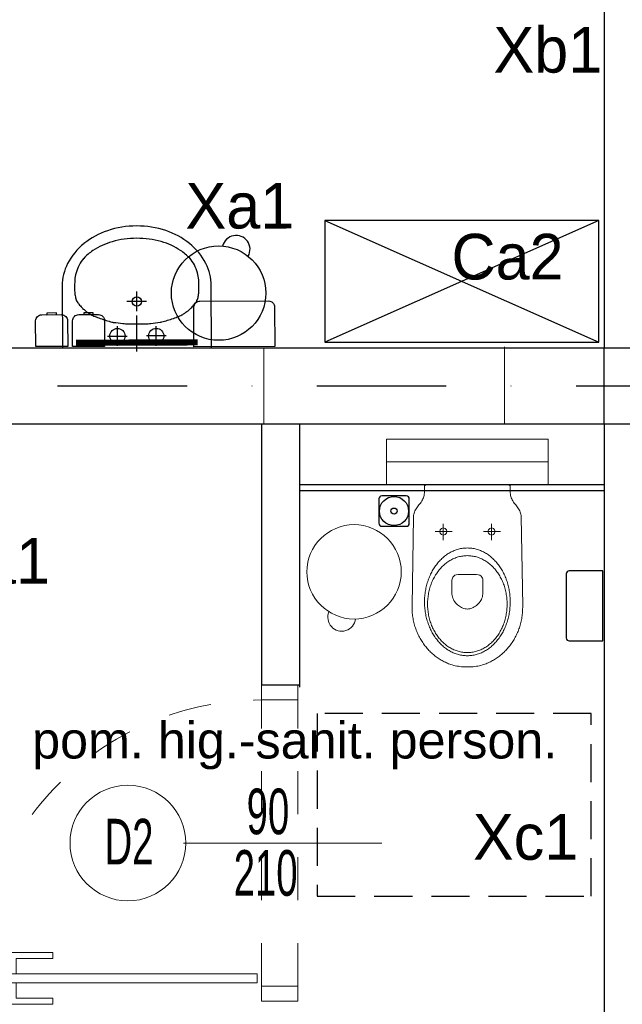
# Model space of a CAD drawing. Header units: millimetres. Extents: x 14495 to 271441, y -21035 to 2232.
# Tile 67 of 227: x 85602 to 85800, y -5982 to -5658. Entities that reach past the tile are written whole.
import ezdxf
from ezdxf.enums import TextEntityAlignment as Align

# ---------------------------------------------------------------- set-up
doc = ezdxf.new("R2010")
doc.units = ezdxf.units.MM
for name, pattern in [('0921-X-AR-20-00-FA$0$DASHED2', [0.375, 0.25, -0.125]), ('DASHDOT', [1, 0.5, -0.25, 0, -0.25]), ('DASHED', [28.222222, 14.111111, -14.111111])]:
    doc.linetypes.add(name, pattern=pattern)
for name, color, linetype in [('-- TECH  SYMBOLE', 1, 'Continuous'), ('-- TECH WYPOSAŻENIE', 2, 'Continuous'), ('-TECH SANITARNA', 1, 'Continuous'), ('_A_widok', 1, 'Continuous'), ('_urządzenia_sanit', 1, 'Continuous'), ('A-POW-NR', 1, 'Continuous'), ('A_cieńsza', 8, 'Continuous'), ('A_L_PRZEK', 3, 'Continuous'), ('A_OSIE', 252, 'DASHDOT'), ('A_PROJEKTOWANE', 3, 'Continuous'), ('A_SC_DZIAlOWE', 4, 'Continuous'), ('TECH Meble', 1, 'Continuous'), ('TECH Sprzęt', 1, 'Continuous'), ('TECH Wyp.drobne', 1, 'Continuous')]:
    doc.layers.add(name, color=color, linetype=linetype)
for name, color, linetype, lineweight in [('03', 2, 'Continuous', 13), ('A_ARMATURA', 2, 'Continuous', 5), ('A_Stolarka_drzwi', 1, 'Continuous', 9), ('A_WYPOSAŻENIE PROJ.', 183, 'Continuous', 5), ('M_drzwi', 1, 'Continuous', 5)]:
    doc.layers.add(name, color=color, linetype=linetype, lineweight=lineweight)
doc.layers.add('A-POW', color=2, linetype='Continuous', plot=False)
doc.styles.add('arial-tab', font='arial.ttf')
doc.styles.add('ARIAL1_2', font='arial.ttf', dxfattribs={"width": 1.2})
doc.styles.add('arialce', font='ARIALN.TTF')
doc.styles.add('cent', font='swissel.ttf')
doc.styles.add('cg', font='GOTHIC.TTF')
doc.styles.add('ROMANS', font='romans', dxfattribs={"width": 0.6})
doc.styles.add('switz721ltexbt', font='swissel.ttf')

# ---------------------------------------------------------------- blocks, each defined once
blk = doc.blocks.new('DRZWI Z OSCIEZNICA NIEOKALAJACA 90')
at = {"linetype": 'DASHED'}
for p, q in [((-12, 5), (-12, 99)), ((0, 5), (0, 99))]:
    blk.add_line(p, q, dxfattribs=at)
at = {"ltscale": 0.05}
blk.add_line((-39.5, 52), (25.59, 52), dxfattribs=at)
for points in [[(-12, 99), (-12, 104), (0, 104), (0, 99)], [(93.91, 9.01), (1.43, 9.01), (1.43, 6.01), (93.91, 6.01)], [(-12, 0), (-12, 5), (0, 5), (0, 0)]]:
    blk.add_lwpolyline(points, close=True)
for points in [[(82.48, 9.01), (82.48, 16.01), (68.48, 16.01), (68.48, 14.01), (80.48, 14.01), (80.48, 9.01)], [(82.48, 6.01), (82.48, -0.99), (68.48, -0.99), (68.48, 1.01), (80.48, 1.01), (80.48, 6.01)]]:
    blk.add_lwpolyline(points)
at = {"linetype": 'DASHED'}
blk.add_arc((0, 5), 94, 2.4475, 90, dxfattribs=at)
blk = doc.blocks.new('SSCVCFDSS')
blk.add_line((0, 50.02), (0, 0))
blk.add_circle((0, -19), 19)
at = {"style": 'ROMANS', "text_generation_flag": 4, "width": 0.6}
blk.add_attdef('FD1-8', text='', height=13, rotation=270, dxfattribs=at).set_placement((6.15, 55.19), align=Align.RIGHT)
for tag, p in [('200', (8.16, 25.47)), ('90', (-8.71, 25.47))]:
    blk.add_attdef(tag, text='', height=13, rotation=270, dxfattribs=at).set_placement(p, align=Align.MIDDLE)
blk.add_attdef('AL6C', text='', height=13, dxfattribs=at).set_placement((-0.56, -18.64), align=Align.MIDDLE)
blk = doc.blocks.new('WC_Z GEBER.')
at = {"ltscale": 7}
for p, q in [((-26.5, 0), (-26.5, 15)), ((26.5, 15), (-26.5, 15)), ((26.5, 15), (26.5, 0)), ((-26.5, 7.5), (26.5, 7.5)), ((26.5, 0), (-26.5, 0))]:
    blk.add_line(p, q, dxfattribs=at)
for points in [[(0, -59.84), (0.48, -59.84), (0.97, -59.82), (1.46, -59.79), (1.96, -59.75), (2.46, -59.7), (2.96, -59.63), (3.46, -59.54), (3.96, -59.44), (4.46, -59.33), (4.95, -59.19), (5.43, -59.04), (5.79, -58.91), (6.15, -58.77), (6.51, -58.62), (6.87, -58.47), (7.22, -58.31), (7.57, -58.14), (7.91, -57.96), (8.26, -57.77), (8.59, -57.58), (8.93, -57.38), (9.26, -57.17), (9.59, -56.95), (9.91, -56.73), (10.23, -56.5), (10.54, -56.26), (10.85, -56.01), (11.16, -55.76), (11.46, -55.5), (11.76, -55.23), (12.05, -54.96), (12.33, -54.68), (12.61, -54.39), (12.89, -54.1), (13.16, -53.79), (13.42, -53.49), (13.68, -53.17), (13.94, -52.85), (14.18, -52.53), (14.42, -52.2), (14.66, -51.86), (14.89, -51.51), (15.11, -51.16), (15.32, -50.81), (15.53, -50.45), (15.73, -50.08), (15.92, -49.71), (16.11, -49.33), (16.29, -48.94), (16.46, -48.55), (16.63, -48.16), (16.79, -47.76), (16.93, -47.36), (17.08, -46.95), (17.21, -46.53), (17.33, -46.11), (17.45, -45.69), (17.56, -45.26), (17.66, -44.83), (17.75, -44.39), (17.83, -43.95), (17.91, -43.5), (17.97, -43.05), (18.03, -42.59), (18.07, -42.13), (18.11, -41.67), (18.13, -41.2), (18.15, -40.73), (18.16, -40.26), (18.16, -39.78), (18.16, -39.78), (17.68, -10.5), (17.65, -10.09), (17.59, -9.7), (17.48, -9.32), (17.35, -8.95), (17.19, -8.6), (17.01, -8.26), (16.8, -7.92), (16.58, -7.59), (16.35, -7.27), (16.12, -6.95), (15.88, -6.62), (15.63, -6.3), (15.4, -5.98), (15.17, -5.65), (14.95, -5.31), (14.75, -4.96), (14.57, -4.61), (14.41, -4.24), (14.28, -3.86), (14.19, -3.46), (14.13, -3.04), (14.1, -2.61), (14.1, -2.61), (14.1, -0.69), (14.03, -0.3), (13.78, -0.08), (13.27, 0), (0, 0), (-13.27, 0), (-13.78, -0.08), (-14.03, -0.3), (-14.1, -0.69), (-14.1, -2.61), (-14.13, -3.04), (-14.19, -3.46), (-14.28, -3.86), (-14.41, -4.24), (-14.57, -4.61), (-14.75, -4.96), (-14.95, -5.31), (-15.17, -5.65), (-15.4, -5.98), (-15.63, -6.3), (-15.88, -6.62), (-16.12, -6.95), (-16.35, -7.27), (-16.58, -7.59), (-16.8, -7.92), (-17.01, -8.26), (-17.19, -8.6), (-17.35, -8.95), (-17.48, -9.32), (-17.59, -9.7), (-17.65, -10.09), (-17.68, -10.5), (-17.68, -10.5), (-18.16, -39.78), (-18.16, -40.26), (-18.15, -40.73), (-18.14, -41.2), (-18.11, -41.67), (-18.07, -42.13), (-18.03, -42.59), (-17.97, -43.05), (-17.91, -43.5), (-17.83, -43.95), (-17.75, -44.39), (-17.66, -44.83), (-17.56, -45.26), (-17.45, -45.69), (-17.33, -46.11), (-17.21, -46.53), (-17.08, -46.95), (-16.93, -47.36), (-16.79, -47.76), (-16.63, -48.16), (-16.46, -48.55), (-16.29, -48.94), (-16.11, -49.33), (-15.92, -49.71), (-15.73, -50.08), (-15.53, -50.45), (-15.32, -50.81), (-15.11, -51.16), (-14.89, -51.51), (-14.66, -51.86), (-14.42, -52.2), (-14.18, -52.53), (-13.94, -52.85), (-13.68, -53.17), (-13.42, -53.49), (-13.16, -53.79), (-12.89, -54.1), (-12.61, -54.39), (-12.33, -54.68), (-12.05, -54.96), (-11.76, -55.23), (-11.46, -55.5), (-11.16, -55.76), (-10.85, -56.01), (-10.54, -56.26), (-10.23, -56.5), (-9.91, -56.73), (-9.59, -56.95), (-9.26, -57.17), (-8.93, -57.38), (-8.59, -57.58), (-8.26, -57.77), (-7.91, -57.96), (-7.57, -58.14), (-7.22, -58.31), (-6.87, -58.47), (-6.51, -58.62), (-6.15, -58.77), (-5.79, -58.91), (-5.43, -59.04), (-5.43, -59.04), (-4.95, -59.19), (-4.46, -59.33), (-3.96, -59.44), (-3.46, -59.54), (-2.96, -59.63), (-2.46, -59.7), (-1.96, -59.75), (-1.46, -59.79), (-0.97, -59.82), (-0.48, -59.84), (0, -59.84), (0, -59.84)], [(-7.94, -12.77), (-7.94, -18.21)], [(7.92, -12.77), (7.92, -18.21)], [(-5.28, -15.34), (-10.85, -15.34)], [(-7.94, -14.17), (-8.53, -14.33), (-8.95, -14.75), (-9.11, -15.34), (-8.95, -15.93), (-8.53, -16.36), (-7.94, -16.52), (-7.35, -16.36), (-6.92, -15.93), (-6.76, -15.34), (-6.92, -14.75), (-7.35, -14.33), (-7.94, -14.17)], [(10.58, -15.34), (5, -15.34)], [(7.92, -14.17), (7.32, -14.33), (6.9, -14.75), (6.74, -15.34), (6.9, -15.93), (7.32, -16.36), (7.92, -16.52), (8.51, -16.36), (8.93, -15.93), (9.09, -15.34), (8.93, -14.75), (8.51, -14.33), (7.92, -14.17)], [(0, -20.76), (0.37, -20.77), (0.74, -20.79), (1.11, -20.82), (1.48, -20.86), (1.84, -20.91), (2.2, -20.98), (2.56, -21.06), (2.92, -21.15), (3.27, -21.25), (3.62, -21.36), (3.96, -21.48), (4.3, -21.61), (4.64, -21.75), (4.97, -21.91), (5.3, -22.07), (5.63, -22.24), (5.95, -22.43), (6.27, -22.62), (6.58, -22.82), (6.89, -23.04), (7.19, -23.26), (7.49, -23.49), (7.78, -23.73), (8.07, -23.98), (8.35, -24.24), (8.63, -24.5), (8.9, -24.78), (9.17, -25.06), (9.43, -25.35), (9.69, -25.65), (9.94, -25.96), (10.18, -26.27), (10.42, -26.59), (10.65, -26.92), (10.87, -27.26), (11.09, -27.6), (11.3, -27.95), (11.51, -28.3), (11.71, -28.67), (11.9, -29.04), (12.08, -29.41), (12.26, -29.79), (12.43, -30.18), (12.59, -30.57), (12.74, -30.97), (12.89, -31.38), (13.02, -31.79), (13.15, -32.2), (13.28, -32.62), (13.39, -33.05), (13.5, -33.47), (13.59, -33.91), (13.68, -34.35), (13.76, -34.79), (13.83, -35.23), (13.89, -35.68), (13.94, -36.14), (13.99, -36.6), (14.02, -37.06), (14.05, -37.52), (14.06, -37.99), (14.06, -38.46), (14.06, -38.46), (14.06, -38.93), (14.05, -39.4), (14.02, -39.86), (13.99, -40.32), (13.94, -40.78), (13.89, -41.23), (13.83, -41.68), (13.76, -42.13), (13.68, -42.57), (13.59, -43.01), (13.5, -43.44), (13.39, -43.87), (13.28, -44.3), (13.15, -44.72), (13.02, -45.13), (12.89, -45.54), (12.74, -45.94), (12.59, -46.34), (12.43, -46.74), (12.26, -47.12), (12.08, -47.5), (11.9, -47.88), (11.71, -48.25), (11.51, -48.61), (11.3, -48.97), (11.09, -49.32), (10.87, -49.66), (10.65, -50), (10.42, -50.33), (10.18, -50.65), (9.94, -50.96), (9.69, -51.27), (9.43, -51.57), (9.17, -51.86), (8.9, -52.14), (8.63, -52.41), (8.35, -52.68), (8.07, -52.94), (7.78, -53.19), (7.49, -53.43), (7.19, -53.66), (6.89, -53.88), (6.58, -54.09), (6.27, -54.29), (5.95, -54.49), (5.63, -54.67), (5.3, -54.85), (4.97, -55.01), (4.64, -55.16), (4.3, -55.31), (3.96, -55.44), (3.62, -55.56), (3.27, -55.67), (2.92, -55.77), (2.56, -55.86), (2.2, -55.94), (1.84, -56), (1.48, -56.06), (1.11, -56.1), (0.74, -56.13), (0.37, -56.15), (0, -56.15), (0, -56.15), (-0.37, -56.15), (-0.75, -56.13), (-1.11, -56.1), (-1.48, -56.06), (-1.84, -56), (-2.2, -55.94), (-2.56, -55.86), (-2.92, -55.77), (-3.27, -55.67), (-3.62, -55.56), (-3.96, -55.44), (-4.3, -55.31), (-4.64, -55.16), (-4.97, -55.01), (-5.3, -54.85), (-5.63, -54.67), (-5.95, -54.49), (-6.27, -54.29), (-6.58, -54.09), (-6.89, -53.88), (-7.19, -53.66), (-7.49, -53.43), (-7.78, -53.19), (-8.07, -52.94), (-8.35, -52.68), (-8.63, -52.41), (-8.9, -52.14), (-9.17, -51.86), (-9.43, -51.57), (-9.69, -51.27), (-9.94, -50.96), (-10.18, -50.65), (-10.42, -50.33), (-10.65, -50), (-10.87, -49.66), (-11.09, -49.32), (-11.3, -48.97), (-11.51, -48.61), (-11.71, -48.25), (-11.9, -47.88), (-12.08, -47.5), (-12.26, -47.12), (-12.43, -46.74), (-12.59, -46.34), (-12.74, -45.94), (-12.89, -45.54), (-13.02, -45.13), (-13.15, -44.72), (-13.28, -44.3), (-13.39, -43.87), (-13.5, -43.44), (-13.59, -43.01), (-13.68, -42.57), (-13.76, -42.13), (-13.83, -41.68), (-13.89, -41.23), (-13.94, -40.78), (-13.99, -40.32), (-14.02, -39.86), (-14.05, -39.4), (-14.06, -38.93), (-14.06, -38.46), (-14.06, -38.46), (-14.06, -37.99), (-14.05, -37.52), (-14.02, -37.06), (-13.99, -36.6), (-13.94, -36.14), (-13.89, -35.68), (-13.83, -35.23), (-13.76, -34.79), (-13.68, -34.35), (-13.59, -33.91), (-13.5, -33.47), (-13.39, -33.05), (-13.28, -32.62), (-13.15, -32.2), (-13.02, -31.79), (-12.89, -31.38), (-12.74, -30.97), (-12.59, -30.57), (-12.43, -30.18), (-12.26, -29.79), (-12.08, -29.41), (-11.9, -29.04), (-11.71, -28.67), (-11.51, -28.3), (-11.3, -27.95), (-11.09, -27.6), (-10.87, -27.26), (-10.65, -26.92), (-10.42, -26.59), (-10.18, -26.27), (-9.94, -25.96), (-9.69, -25.65), (-9.43, -25.35), (-9.17, -25.06), (-8.9, -24.78), (-8.63, -24.5), (-8.35, -24.24), (-8.07, -23.98), (-7.78, -23.73), (-7.49, -23.49), (-7.19, -23.26), (-6.89, -23.04), (-6.58, -22.82), (-6.27, -22.62), (-5.95, -22.43), (-5.63, -22.24), (-5.3, -22.07), (-4.97, -21.91), (-4.64, -21.75), (-4.3, -21.61), (-3.96, -21.48), (-3.62, -21.36), (-3.27, -21.25), (-2.92, -21.15), (-2.56, -21.06), (-2.2, -20.98), (-1.84, -20.91), (-1.48, -20.86), (-1.11, -20.82), (-0.75, -20.79), (-0.37, -20.77), (0, -20.76), (0, -20.76)], [(0, -23.28), (0.38, -23.29), (0.77, -23.31), (1.14, -23.34), (1.52, -23.39), (1.89, -23.45), (2.26, -23.52), (2.63, -23.6), (2.99, -23.7), (3.35, -23.81), (3.7, -23.93), (4.05, -24.06), (4.4, -24.21), (4.74, -24.37), (5.08, -24.53), (5.41, -24.71), (5.73, -24.9), (6.06, -25.1), (6.37, -25.31), (6.69, -25.53), (6.99, -25.76), (7.29, -26), (7.59, -26.25), (7.88, -26.51), (8.16, -26.78), (8.44, -27.06), (8.71, -27.35), (8.97, -27.65), (9.23, -27.95), (9.48, -28.26), (9.72, -28.58), (9.96, -28.91), (10.18, -29.25), (10.41, -29.6), (10.62, -29.95), (10.82, -30.31), (11.02, -30.67), (11.21, -31.05), (11.39, -31.43), (11.56, -31.81), (11.73, -32.21), (11.88, -32.61), (12.03, -33.01), (12.17, -33.42), (12.3, -33.84), (12.42, -34.26), (12.52, -34.69), (12.62, -35.12), (12.71, -35.55), (12.79, -36), (12.86, -36.44), (12.92, -36.89), (12.97, -37.34), (13.01, -37.8), (13.04, -38.26), (13.05, -38.73), (13.06, -39.2), (13.06, -39.2), (13.05, -39.66), (13.04, -40.13), (13.01, -40.59), (12.97, -41.05), (12.92, -41.5), (12.86, -41.95), (12.79, -42.4), (12.71, -42.84), (12.62, -43.27), (12.52, -43.71), (12.42, -44.13), (12.3, -44.55), (12.17, -44.97), (12.03, -45.38), (11.88, -45.79), (11.73, -46.19), (11.56, -46.58), (11.39, -46.97), (11.21, -47.35), (11.02, -47.72), (10.82, -48.09), (10.62, -48.44), (10.41, -48.8), (10.18, -49.14), (9.96, -49.48), (9.72, -49.81), (9.48, -50.13), (9.23, -50.44), (8.97, -50.75), (8.71, -51.04), (8.44, -51.33), (8.16, -51.61), (7.88, -51.88), (7.59, -52.14), (7.29, -52.39), (6.99, -52.63), (6.69, -52.86), (6.37, -53.08), (6.06, -53.29), (5.73, -53.49), (5.41, -53.68), (5.08, -53.86), (4.74, -54.03), (4.4, -54.18), (4.05, -54.33), (3.7, -54.46), (3.35, -54.58), (2.99, -54.69), (2.63, -54.79), (2.26, -54.87), (1.89, -54.95), (1.52, -55.01), (1.14, -55.05), (0.77, -55.09), (0.38, -55.11), (0, -55.11), (0, -55.11), (-0.38, -55.11), (-0.77, -55.09), (-1.14, -55.05), (-1.52, -55.01), (-1.89, -54.95), (-2.26, -54.87), (-2.63, -54.79), (-2.99, -54.69), (-3.35, -54.58), (-3.7, -54.46), (-4.05, -54.33), (-4.4, -54.18), (-4.74, -54.03), (-5.08, -53.86), (-5.41, -53.68), (-5.74, -53.49), (-6.06, -53.29), (-6.37, -53.08), (-6.69, -52.86), (-6.99, -52.63), (-7.29, -52.39), (-7.59, -52.14), (-7.88, -51.88), (-8.16, -51.61), (-8.44, -51.33), (-8.71, -51.04), (-8.97, -50.75), (-9.23, -50.44), (-9.48, -50.13), (-9.72, -49.81), (-9.96, -49.48), (-10.19, -49.14), (-10.41, -48.8), (-10.62, -48.44), (-10.82, -48.09), (-11.02, -47.72), (-11.21, -47.35), (-11.39, -46.97), (-11.57, -46.58), (-11.73, -46.19), (-11.88, -45.79), (-12.03, -45.38), (-12.17, -44.97), (-12.3, -44.55), (-12.42, -44.13), (-12.52, -43.71), (-12.62, -43.27), (-12.71, -42.84), (-12.79, -42.4), (-12.86, -41.95), (-12.92, -41.5), (-12.97, -41.05), (-13.01, -40.59), (-13.04, -40.13), (-13.05, -39.66), (-13.06, -39.2), (-13.06, -39.2), (-13.05, -38.73), (-13.04, -38.26), (-13.01, -37.8), (-12.97, -37.34), (-12.92, -36.89), (-12.86, -36.44), (-12.79, -36), (-12.71, -35.55), (-12.62, -35.12), (-12.52, -34.69), (-12.42, -34.26), (-12.3, -33.84), (-12.17, -33.42), (-12.03, -33.01), (-11.88, -32.61), (-11.73, -32.21), (-11.57, -31.81), (-11.39, -31.43), (-11.21, -31.05), (-11.02, -30.67), (-10.82, -30.31), (-10.62, -29.95), (-10.41, -29.6), (-10.19, -29.25), (-9.96, -28.91), (-9.72, -28.58), (-9.48, -28.26), (-9.23, -27.95), (-8.97, -27.65), (-8.71, -27.35), (-8.44, -27.06), (-8.16, -26.78), (-7.88, -26.51), (-7.59, -26.25), (-7.29, -26), (-6.99, -25.76), (-6.69, -25.53), (-6.37, -25.31), (-6.06, -25.1), (-5.74, -24.9), (-5.41, -24.71), (-5.08, -24.53), (-4.74, -24.37), (-4.4, -24.21), (-4.05, -24.06), (-3.7, -23.93), (-3.35, -23.81), (-2.99, -23.7), (-2.63, -23.6), (-2.26, -23.52), (-1.89, -23.45), (-1.52, -23.39), (-1.14, -23.34), (-0.77, -23.31), (-0.38, -23.29), (0, -23.28), (0, -23.28)], [(0.23, -29.47), (2.99, -29.47), (3.62, -29.53), (4.11, -29.71), (4.48, -29.97), (4.75, -30.3), (4.93, -30.65), (5.04, -31.02), (5.09, -31.38), (5.1, -31.69), (5.11, -35.54), (5.09, -35.98), (5.02, -36.41), (4.92, -36.84), (4.77, -37.25), (4.6, -37.65), (4.39, -38.03), (4.15, -38.4), (3.89, -38.75), (3.6, -39.07), (3.29, -39.38), (2.96, -39.66), (2.62, -39.91), (2.26, -40.14), (1.9, -40.34), (1.52, -40.5), (1.14, -40.63), (0.76, -40.73), (0.38, -40.79), (0, -40.81), (0, -40.81), (-0.38, -40.79), (-0.76, -40.73), (-1.14, -40.63), (-1.52, -40.5), (-1.89, -40.33), (-2.26, -40.14), (-2.62, -39.91), (-2.96, -39.65), (-3.29, -39.37), (-3.6, -39.07), (-3.89, -38.74), (-4.15, -38.39), (-4.39, -38.02), (-4.6, -37.63), (-4.77, -37.23), (-4.92, -36.82), (-5.02, -36.39), (-5.09, -35.95), (-5.11, -35.51), (-5.11, -31.67), (-5.1, -31.36), (-5.05, -31.01), (-4.94, -30.65), (-4.76, -30.29), (-4.49, -29.97), (-4.12, -29.71), (-3.63, -29.53), (-2.99, -29.47), (0.23, -29.47)]]:
    blk.add_lwpolyline(points, dxfattribs=at)
blk = doc.blocks.new('POW')
at = {"const_width": 5}
blk.add_lwpolyline([(125.32, 0), (0, 0)], dxfattribs=at)
at = {"style": 'switz721ltexbt'}
blk.add_attdef('001', (-1.78, 12.35), '', height=41.18, dxfattribs=at)
blk = doc.blocks.new('umywalka')
at = {"layer": '_urządzenia_sanit', "color": 2, "linetype": 'Continuous'}
for p, q in [((331482.45, 871398.51), (331462.04, 871398.51)), ((331462.04, 871398.51), (331462.04, 871349.58)), ((331465.93, 871383.65), (331465.93, 871377.19)), ((331462.7, 871380.42), (331469.16, 871380.42)), ((331477.27, 871370.82), (331477.27, 871377.27)), ((331460.8, 871374.04), (331472.71, 871374.04)), ((331474.04, 871374.04), (331480.5, 871374.04)), ((331465.93, 871364.44), (331465.93, 871370.9)), ((331462.7, 871367.67), (331469.16, 871367.67)), ((331462.04, 871349.58), (331482.45, 871349.58))]:
    blk.add_line(p, q, dxfattribs=at)
for centre, radius in [((331465.93, 871380.42), 2.5), ((331477.27, 871374.04), 1.5), ((331465.93, 871367.67), 2.5)]:
    blk.add_circle(centre, radius, dxfattribs=at)
for centre, radius, start, end in [((331482.45, 871382.64), 15.87, 62.6911, 90), ((331480.31, 871378.49), 20.54, 38.7372, 62.6911), ((331486.24, 871380.79), 15.71, 130.0998, 135.4467), ((331483.15, 871384.46), 10.92, 123.1945, 130.0998), ((331479.37, 871390.23), 4.02, 111.7985, 123.1945), ((331479.17, 871390.73), 3.48, 101.2008, 111.7985), ((331482.2, 871375.47), 19.04, 96.6753, 101.2008), ((331481.63, 871380.31), 14.16, 90.0044, 96.6753), ((331481.63, 871356.57), 37.9, 85.928, 90.0044), ((331483.49, 871382.66), 11.75, 74.208, 85.928), ((331482.48, 871379.1), 15.45, 63.9928, 74.208), ((331485.42, 871385.12), 8.75, 46.1924, 63.9928), ((331481.83, 871384.1), 10.15, 148.384, 156.6022), ((331485.96, 871381.56), 14.99, 141.6243, 148.384), ((331483.43, 871383.56), 11.77, 135.4467, 141.6243), ((331478.68, 871378.1), 18.48, 33.9688, 46.1924), ((331476.95, 871375.8), 24.84, 18.3811, 38.7372), ((331513.86, 871371.05), 44.74, 159.7511, 162.3793), ((331501.13, 871375.75), 31.17, 156.6022, 159.7511), ((331476.09, 871376.35), 21.61, 24.7806, 33.9688), ((331540.18, 871362.69), 72.36, 162.3793, 163.9666), ((331475.72, 871376.18), 22.01, 15.6775, 24.7806), ((331471.67, 871374.04), 30.41, 0, 18.3811), ((331844.52, 871337.47), 376.71, 173.2621, 173.7185), ((331473.33, 871381.32), 2.94, 168.0964, 173.2621), ((331480.91, 871379.72), 10.69, 163.9666, 168.0964), ((331468.42, 871374.13), 29.6, 7.7962, 15.6775), ((331531.1, 871374.44), 61.22, 177.7403, 180.3698), ((331496.08, 871375.82), 26.18, 173.7185, 177.7403), ((331467.78, 871374.04), 30.24, 0, 7.7962), ((331531.1, 871373.65), 61.22, 179.6302, 182.2597), ((331467.78, 871374.04), 30.24, 352.2038, 0), ((331471.67, 871374.04), 30.41, 341.6189, 0), ((331496.08, 871372.27), 26.18, 182.2597, 186.2815), ((331468.42, 871373.96), 29.6, 344.3225, 352.2038), ((331844.52, 871410.62), 376.71, 186.2815, 186.7379), ((331473.33, 871366.77), 2.94, 186.7379, 191.9036), ((331480.91, 871368.37), 10.69, 191.9036, 196.0334), ((331540.18, 871385.4), 72.36, 196.0334, 197.6207), ((331513.86, 871377.04), 44.74, 197.6207, 200.2489), ((331475.72, 871371.91), 22.01, 335.2194, 344.3225), ((331476.95, 871372.29), 24.84, 321.2628, 341.6189), ((331501.13, 871372.34), 31.17, 200.2489, 203.3978), ((331476.09, 871371.74), 21.61, 326.0312, 335.2194), ((331481.83, 871363.99), 10.15, 203.3978, 211.616), ((331485.96, 871366.53), 14.99, 211.616, 218.3757), ((331483.43, 871364.53), 11.77, 218.3757, 224.5533), ((331478.68, 871369.99), 18.48, 313.8076, 326.0312), ((331486.24, 871367.3), 15.71, 224.5533, 229.9002), ((331483.15, 871363.63), 10.92, 229.9002, 236.8055), ((331479.37, 871357.86), 4.02, 236.8055, 248.2015), ((331479.17, 871357.36), 3.48, 248.2015, 258.7992), ((331482.2, 871372.62), 19.04, 258.7992, 263.3247), ((331481.63, 871367.78), 14.16, 263.3247, 269.9956), ((331481.63, 871391.52), 37.9, 269.9956, 274.072), ((331483.49, 871365.43), 11.75, 274.072, 285.792), ((331482.48, 871368.99), 15.45, 285.792, 296.0072), ((331485.42, 871362.97), 8.75, 296.0072, 313.8076), ((331480.31, 871369.6), 20.54, 297.3089, 321.2628), ((331482.45, 871365.45), 15.87, 270, 297.3089)]:
    blk.add_arc(centre, radius, start, end, dxfattribs=at)

msp = doc.modelspace()

# ---------------------------------------------------------------- linework, layer by layer
at = {"layer": '-- TECH WYPOSAŻENIE', "color": 1}
for p, q in [((85792.21, -5724.04), (85702.21, -5764.04)), ((85702.21, -5724.04), (85792.21, -5764.04))]:
    msp.add_line(p, q, dxfattribs=at)
at = {"layer": '-TECH SANITARNA', "color": 1}
for points in [[(85729.92, -5823.5), (85729.92, -5815.5, 0.414214), (85728.92, -5814.5), (85720.92, -5814.5, 0.414214), (85719.92, -5815.5), (85719.92, -5823.5, 0.414214), (85720.92, -5824.5), (85728.92, -5824.5, 0.414214)], [(85781.44, -5840.15), (85781.44, -5861.15, 0.414214), (85782.44, -5862.15), (85793.44, -5862.15), (85793.44, -5839.15), (85782.44, -5839.15, 0.414214)]]:
    msp.add_lwpolyline(points, format="xyb", close=True, dxfattribs=at)
for radius in [4.78, 1]:
    msp.add_circle((85724.92, -5819.5), radius, dxfattribs=at)
at = {"layer": '03', "color": 1}
msp.add_circle((85711.81, -5839.46), 15.5, dxfattribs=at)
msp.add_arc((85707.75, -5854.42), 4.56, 156.3466, 353.253, dxfattribs=at)
at = {"layer": '_A_widok'}
for p, q in [((85793.87, -5810.87), (85693.87, -5810.87)), ((85793.87, -5812.87), (85693.87, -5812.87))]:
    msp.add_line(p, q, dxfattribs=at)
at = {"layer": 'A_cieńsza', "linetype": 'Continuous', "lineweight": 13}
for p, q in [((85682.22, -5790.87), (85682.22, -5765.87)), ((85761.22, -5790.87), (85761.22, -5765.57))]:
    msp.add_line(p, q, dxfattribs=at)
at = {"layer": 'A_L_PRZEK'}
msp.add_line((85793.87, -5790.87), (85793.87, -5765.87), dxfattribs=at)
at = {"layer": 'A_OSIE', "ltscale": 85}
msp.add_line((82295.57, -5778.37), (86562.74, -5778.37), dxfattribs=at)
at = {"layer": 'A_PROJEKTOWANE'}
for p, q in [((85491.55, -5765.87), (85826.32, -5765.87)), ((85793.87, -5765.87), (85973.36, -5765.87)), ((85491.55, -5790.87), (85826.32, -5790.87)), ((85793.87, -5790.87), (85973.36, -5790.87))]:
    msp.add_line(p, q, dxfattribs=at)
at = {"layer": 'A_SC_DZIAlOWE'}
for p, q in [((85793.87, -5320.37), (85793.87, -5765.87)), ((85793.87, -5752.27), (85793.87, -5765.87)), ((85793.87, -5752.27), (85793.87, -5765.87)), ((85681.37, -5790.87), (85681.37, -5876.55)), ((85693.87, -5790.87), (85693.87, -5877.39)), ((85793.87, -5790.87), (85793.87, -6030.37)), ((85681.37, -5876.55), (85693.87, -5876.55))]:
    msp.add_line(p, q, dxfattribs=at)
at = {"layer": 'A_WYPOSAŻENIE PROJ.'}
msp.add_line((85693.87, -5790.87), (85693.87, -5872.67), dxfattribs=at)
at = {"layer": 'TECH Meble', "color": 2}
msp.add_lwpolyline([(85702.21, -5764.04), (85792.21, -5764.04), (85792.21, -5724.04), (85702.21, -5724.04)], close=True, dxfattribs=at)
at = {"layer": 'TECH Sprzęt', "color": 8, "linetype": '0921-X-AR-20-00-FA$0$DASHED2', "lineweight": -3, "ltscale": 50}
msp.add_lwpolyline([(85789.69, -5946.03), (85789.69, -5886.03), (85699.69, -5886.03), (85699.69, -5946.03)], close=True, dxfattribs=at)
at = {"layer": 'TECH Wyp.drobne', "color": 1}
for points in [[(85661.21, -5750.51), (85683.71, -5750.47, -0.414214), (85685.72, -5752.47), (85685.74, -5765.47), (85659.24, -5765.51), (85659.22, -5752.51, -0.414214)], [(85609.27, -5754.98), (85615.77, -5754.97, -0.414214), (85617.77, -5756.97), (85617.79, -5765.47), (85607.29, -5765.48), (85607.27, -5756.98, -0.414214)], [(85621.4, -5754.96), (85627.9, -5754.95, -0.414214), (85629.91, -5756.95), (85629.92, -5765.45), (85619.42, -5765.46), (85619.41, -5756.96, -0.414214)]]:
    msp.add_lwpolyline(points, format="xyb", close=True, dxfattribs=at)
for points in [[(85610.97, -5754.98), (85614.07, -5754.97), (85614.07, -5754.42), (85610.97, -5754.43)], [(85623.1, -5754.96), (85626.2, -5754.95), (85626.2, -5754.4), (85623.1, -5754.41)]]:
    msp.add_lwpolyline(points, close=True, dxfattribs=at)
at = {"layer": 'TECH Wyp.drobne', "color": 1, "const_width": 2}
msp.add_lwpolyline([(85660.5, -5764.1), (85620.5, -5764.16)], dxfattribs=at)
at = {"layer": 'TECH Wyp.drobne', "color": 1}
msp.add_circle((85667.34, -5747.9), 15.5, dxfattribs=at)
msp.add_arc((85673.09, -5733.5), 4.56, 329.7934, 166.6999, dxfattribs=at)

# ---------------------------------------------------------------- block references
at = {"layer": '_urządzenia_sanit', "rotation": 90.09602089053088}
msp.add_blockref('umywalka', (957568.81, -335767.13), dxfattribs=at)
at = {"layer": 'A-POW-NR'}
ref = msp.add_blockref('POW', (85520.44, -5903.99), dxfattribs=dict(at, xscale=0.6, yscale=0.6, zscale=0.6))
ref.add_attrib('88,88', '6.3', dxfattribs={"layer": 'A-POW', "height": 8, "style": 'ARIAL1_2', "width": 1.2}).set_placement((85548.66, -5922.84), align=Align.RIGHT)
ref.add_attrib('POKOJ', 'pom. hig.-sanit. person.', (85606.12, -5900.78), dxfattribs={"layer": 'A-POW', "height": 12, "style": 'arialce', "width": 1.2})
ref.add_attrib('001', '342', (85520.44, -5899.48), dxfattribs={"layer": '0', "height": 24.71, "style": 'switz721ltexbt', "width": 0.7})
at = {"layer": 'A_ARMATURA', "ltscale": 0.05, "xscale": -1, "rotation": 359.9999997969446}
msp.add_blockref('WC_Z GEBER.', (85749, -5810.87), dxfattribs=at)
at = {"layer": 'A_Stolarka_drzwi', "xscale": -1}
msp.add_blockref('DRZWI Z OSCIEZNICA NIEOKALAJACA 90', (85681.37, -5980.55), dxfattribs=at)
msp.add_blockref('DRZWI Z OSCIEZNICA NIEOKALAJACA 90', (85681.37, -5980.55), dxfattribs=at)
at = {"layer": 'M_drzwi'}
ref = msp.add_blockref('SSCVCFDSS', (85656.55, -5928.55), dxfattribs=dict(at, rotation=270))
ref.add_attrib('90', '90', dxfattribs={"layer": '0', "height": 15, "style": 'cent', "width": 0.6}).set_placement((85683.53, -5918.16), align=Align.MIDDLE)
ref.add_attrib('200', '210', dxfattribs={"layer": '0', "height": 15, "style": 'cent', "width": 0.6}).set_placement((85682.78, -5938.38), align=Align.MIDDLE)
ref.add_attrib('AL6C', 'D2', dxfattribs={"layer": '0', "height": 15, "style": 'arial-tab', "width": 0.6}).set_placement((85637.91, -5927.99), align=Align.MIDDLE)
ref = msp.add_blockref('SSCVCFDSS', (85656.55, -5928.55), dxfattribs=dict(at, rotation=270))
ref.add_attrib('90', '90', dxfattribs={"layer": '0', "height": 15, "style": 'cent', "width": 0.6}).set_placement((85683.53, -5918.16), align=Align.MIDDLE)
ref.add_attrib('200', '210', dxfattribs={"layer": '0', "height": 15, "style": 'cent', "width": 0.6}).set_placement((85682.78, -5938.38), align=Align.MIDDLE)
ref.add_attrib('AL6C', 'D2', dxfattribs={"layer": '0', "height": 15, "style": 'arial-tab', "width": 0.6}).set_placement((85637.91, -5927.99), align=Align.MIDDLE)

# ---------------------------------------------------------------- texts
at = {"layer": '-- TECH  SYMBOLE', "color": 1, "style": 'cg'}
for s, rotation, p in [('Xb1', 0.0575, (85757.57, -5675.47)), ('Xa1', 0.0385, (85656.45, -5726.69)), ('Xa1', 359.9425, (85576.26, -5843.32))]:
    msp.add_text(s, height=15, rotation=rotation, dxfattribs=at).set_placement(p)
for s, p in [('Ca2', (85743.78, -5743.42)), ('Xc1', (85750.84, -5934.06))]:
    msp.add_text(s, height=15, dxfattribs=at).set_placement(p)

doc.saveas('drawing.dxf')
